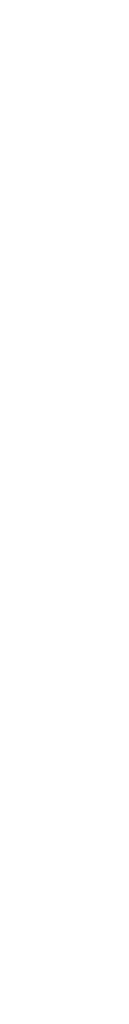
# Model space of a CAD drawing. Header units: millimetres. Extents: x 27490 to 108194, y -40520 to 41185.
# Tile 40 of 65: x 43329 to 43614, y -34556 to -31426. Entities that reach past the tile are written whole.
import ezdxf

# ---------------------------------------------------------------- set-up
doc = ezdxf.new("R2010")
doc.units = ezdxf.units.MM
doc.layers.add('BA_txs', color=2, linetype='Continuous', lineweight=18)
doc.styles.add('BIKTS', font='bikromsw.shx', dxfattribs={"width": 0.85})

msp = doc.modelspace()

# ---------------------------------------------------------------- texts
at = {"layer": 'BA_txs', "color": 7, "insert": (39109.2, -31426.13), "char_height": 37.5, "width": 918.7696, "attachment_point": 1, "style": 'BIKTS'}
msp.add_mtext('\\pl112.5,t144.06375;{\\fArial|b0|i0|c238|p34;\\H0.75x;\\C0;W miejscach oznaczonych na rysunkach system \\Psufitów podwieszanych z płyt kasetonowych pełnych o \\Pwymiarach 60x60x1,2cm o powierzchni gładkiej \\Pprzeznaczonych do stosowania na drogach \\Pewakuacyjnych.\\PWysokość zawieszenia sufitów oznaczono na rzutach \\Pkondygnacji. Sufit zawieszać na systemowym ruszcie \\Pze stali malowanej proszkowo wykonany wg instrukcji \\Pdostawcy systemu (np. za pomocą wieszaków \\Pbezpośrednich wg systemu producenta). Na \\Ppołączeniu profili głównych dodatkowe wieszaki. \\PProfile główne co 600 mm, poprzeczne co 600mm,\\P}', dxfattribs=at)

doc.saveas('drawing.dxf')
